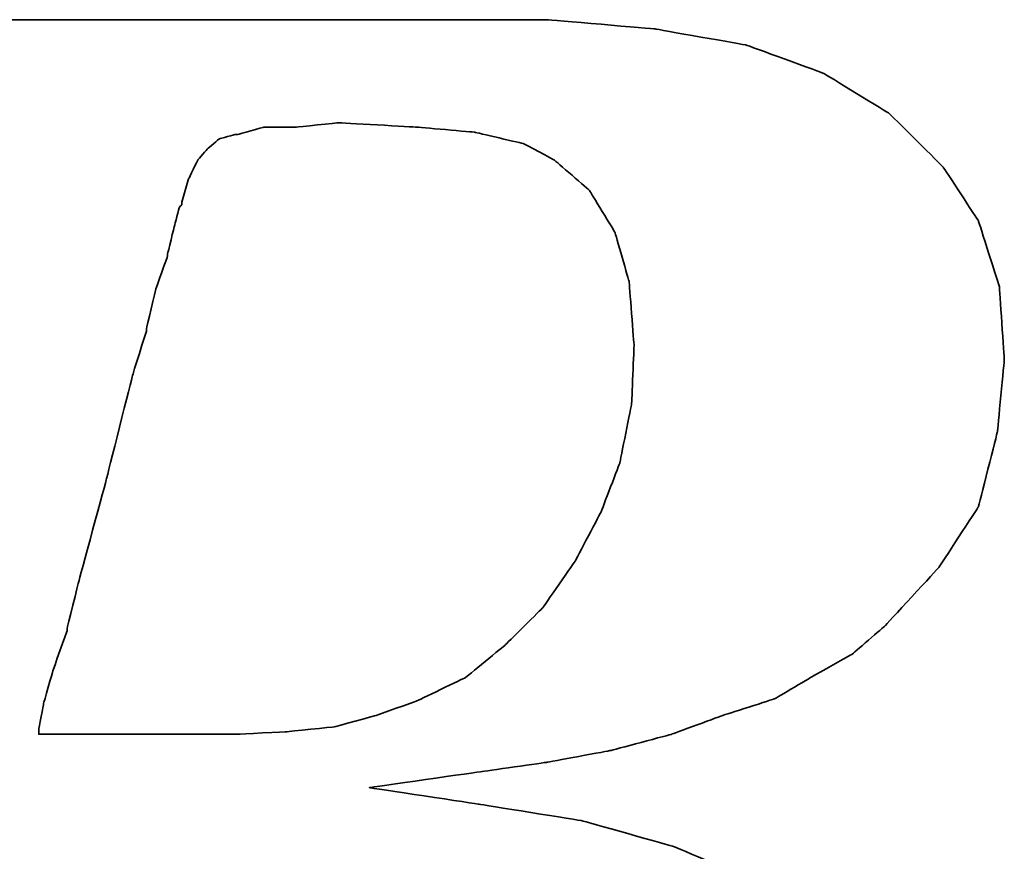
# Model space of a CAD drawing. Header units: millimetres. Extents: x -2 to 369, y 48 to 267.
# Tile 33 of 53: x 276.85 to 278.72, y 182 to 183.58. Entities that reach past the tile are written whole.
import ezdxf

# ---------------------------------------------------------------- set-up
doc = ezdxf.new("R2010")
doc.units = ezdxf.units.MM
doc.header["$LTSCALE"] = 0.5
doc.layers.add('DIM', color=4, linetype='CONTINUOUS')
doc.layers.add('layer 1', color=7, linetype='CONTINUOUS')

# ---------------------------------------------------------------- blocks, each defined once
blk = doc.blocks.new('TBI MOTION logo(完整正式版)')
at = {"layer": 'layer 1', "color": 22, "lineweight": 35}
for points, knots in [([(-64.65375, -6.86375), (-64.65375, -6.86375), (-64.84375, -7.29625), (-64.84375, -7.29625), (-64.84375, -7.29625), (-64.84375, -7.29625), (-64.86875, -7.34375), (-64.86875, -7.34375), (-64.86875, -7.34375), (-64.86875, -7.34375), (-64.86875, -7.36875), (-64.86875, -7.36875), (-64.86875, -7.36875), (-64.86875, -7.36875), (-65.15375, -7.65375), (-65.15375, -7.65375), (-65.15375, -7.65375), (-65.15375, -7.65375), (-65.17875, -7.65375), (-65.17875, -7.65375), (-65.17875, -7.65375), (-65.17875, -7.65375), (-65.20375, -7.67875), (-65.20375, -7.67875), (-65.20375, -7.67875), (-65.20375, -7.67875), (-65.58875, -7.87125), (-65.58875, -7.87125), (-65.58875, -7.87125), (-65.58875, -7.87125), (-65.63375, -7.87125), (-65.63375, -7.87125), (-65.63375, -7.87125), (-65.63375, -7.87125), (-65.65875, -7.89375), (-65.65875, -7.89375), (-65.65875, -7.89375), (-65.65875, -7.89375), (-66.09375, -7.94375), (-66.09375, -7.94375), (-66.09375, -7.94375), (-66.09375, -7.94375), (-66.11375, -7.94375), (-66.11375, -7.94375), (-66.11375, -7.94375), (-66.11375, -7.94375), (-66.16375, -7.94375), (-66.16375, -7.94375), (-66.16375, -7.94375), (-66.16375, -7.94375), (-66.30875, -7.94375), (-66.30875, -7.94375), (-66.30875, -7.94375), (-66.30875, -7.94375), (-66.69375, -7.94375), (-66.69375, -7.94375), (-66.69375, -7.94375), (-66.69375, -7.94375), (-67.07375, -7.94375), (-67.07375, -7.94375), (-67.07375, -7.94375), (-67.07375, -7.94375), (-67.12375, -7.94375), (-67.12375, -7.94375), (-67.12375, -7.94375), (-67.12375, -7.94375), (-67.12375, -7.96625), (-67.12375, -7.96625), (-67.12375, -7.96625), (-67.12375, -7.96625), (-67.14875, -7.99125), (-67.14875, -7.99125), (-67.14875, -7.99125), (-67.14875, -7.99125), (-67.24375, -8.34875), (-67.24375, -8.34875), (-67.24375, -8.34875), (-67.24375, -8.34875), (-67.31375, -8.68625), (-67.31375, -8.68625), (-67.31375, -8.68625), (-67.31375, -8.68625), (-67.26875, -8.68625), (-67.26875, -8.68625), (-67.26875, -8.68625), (-67.26875, -8.68625), (-67.07375, -8.68625), (-67.07375, -8.68625), (-67.07375, -8.68625), (-67.07375, -8.68625), (-66.54875, -8.68625), (-66.54875, -8.68625), (-66.54875, -8.68625), (-66.54875, -8.68625), (-65.82625, -8.68625), (-65.82625, -8.68625), (-65.82625, -8.68625), (-65.82625, -8.68625), (-65.01375, -8.68625), (-65.01375, -8.68625), (-65.01375, -8.68625), (-65.01375, -8.68625), (-64.05375, -8.68625), (-64.05375, -8.68625), (-64.05375, -8.68625), (-64.05375, -8.68625), (-62.08375, -8.68625), (-62.08375, -8.68625), (-62.08375, -8.68625), (-62.08375, -8.68625), (-60.06875, -8.68625), (-60.06875, -8.68625), (-60.06875, -8.68625), (-60.06875, -8.68625), (-59.10875, -8.68625), (-59.10875, -8.68625), (-59.10875, -8.68625), (-59.10875, -8.68625), (-58.29375, -8.68625), (-58.29375, -8.68625), (-58.29375, -8.68625), (-58.29375, -8.68625), (-57.57375, -8.68625), (-57.57375, -8.68625), (-57.57375, -8.68625), (-57.57375, -8.68625), (-57.04875, -8.68625), (-57.04875, -8.68625), (-57.04875, -8.68625), (-57.04875, -8.68625), (-56.85375, -8.68625), (-56.85375, -8.68625), (-56.85375, -8.68625), (-56.85375, -8.68625), (-56.70875, -8.68625), (-56.70875, -8.68625), (-56.70875, -8.68625), (-56.70875, -8.68625), (-56.61375, -8.68625), (-56.61375, -8.68625), (-56.61375, -8.68625), (-56.61375, -8.68625), (-56.56875, -8.68625), (-56.56875, -8.68625), (-56.56875, -8.68625), (-56.56875, -8.68625), (-55.65375, -8.63875), (-55.65375, -8.63875), (-55.65375, -8.63875), (-55.65375, -8.63875), (-54.76875, -8.51875), (-54.76875, -8.51875), (-54.76875, -8.51875), (-54.76875, -8.51875), (-53.90375, -8.30375), (-53.90375, -8.30375), (-53.90375, -8.30375), (-53.90375, -8.30375), (-53.08875, -8.03875), (-53.08875, -8.03875), (-53.08875, -8.03875), (-53.08875, -8.03875), (-52.34375, -7.65375), (-52.34375, -7.65375), (-52.34375, -7.65375), (-52.34375, -7.65375), (-51.69875, -7.29625), (-51.69875, -7.29625), (-51.69875, -7.29625), (-51.69875, -7.29625), (-51.21875, -6.91125), (-51.21875, -6.91125), (-51.21875, -6.91125), (-51.21875, -6.91125), (-50.83375, -6.50375), (-50.83375, -6.50375), (-50.83375, -6.50375), (-50.83375, -6.50375), (-50.44875, -5.94875), (-50.44875, -5.94875), (-50.44875, -5.94875), (-50.44875, -5.94875), (-50.13875, -5.30375), (-50.13875, -5.30375), (-50.13875, -5.30375), (-50.13875, -5.30375), (-49.99375, -4.65375), (-49.99375, -4.65375), (-49.99375, -4.65375), (-49.99375, -4.65375), (-49.92375, -3.98375), (-49.92375, -3.98375), (-49.92375, -3.98375), (-49.92375, -3.98375), (-49.99375, -3.19374), (-49.99375, -3.19374), (-49.99375, -3.19374), (-49.99375, -3.19374), (-50.23374, -2.44874), (-50.23374, -2.44874), (-50.23374, -2.44874), (-50.23374, -2.44874), (-50.59375, -1.87374), (-50.59375, -1.87374), (-50.59375, -1.87374), (-50.59375, -1.87374), (-51.09875, -1.31874), (-51.09875, -1.31874), (-51.09875, -1.31874), (-51.09875, -1.31874), (-51.74375, -0.81875), (-51.74375, -0.81875), (-51.74375, -0.81875), (-51.74375, -0.81875), (-52.53875, -0.48125), (-52.53875, -0.48125), (-52.53875, -0.48125), (-52.53875, -0.48125), (-53.47375, -0.21875), (-53.47375, -0.21875), (-53.47375, -0.21875), (-53.47375, -0.21875), (-54.52875, -0.04874), (-54.52875, -0.04874), (-54.52875, -0.04874), (-54.52875, -0.04874), (-55.65375, 0.12125), (-55.65375, 0.12125), (-55.65375, 0.12125), (-55.65375, 0.12125), (-54.50375, 0.28624), (-54.50375, 0.28624), (-54.50375, 0.28624), (-54.50375, 0.28624), (-53.83375, 0.38124), (-53.83375, 0.38124), (-53.83375, 0.38124), (-53.83375, 0.38124), (-53.18375, 0.50125), (-53.18375, 0.50125), (-53.18375, 0.50125), (-53.18375, 0.50125), (-52.55875, 0.66874), (-52.55875, 0.66874), (-52.55875, 0.66874), (-52.55875, 0.66874), (-52.03375, 0.86124), (-52.03375, 0.86124), (-52.03375, 0.86124), (-52.03375, 0.86124), (-51.50374, 1.03124), (-51.50374, 1.03124), (-51.50374, 1.03124), (-51.50374, 1.03124), (-51.09875, 1.27125), (-51.09875, 1.27125), (-51.09875, 1.27125), (-51.09875, 1.27125), (-50.71375, 1.48624), (-50.71375, 1.48624), (-50.71375, 1.48624), (-50.71375, 1.48624), (-50.37625, 1.77625), (-50.37625, 1.77625), (-50.37625, 1.77625), (-50.37625, 1.77625), (-49.82375, 2.37625), (-49.82375, 2.37625), (-49.82375, 2.37625), (-49.82375, 2.37625), (-49.41875, 2.99625), (-49.41875, 2.99625), (-49.41875, 2.99625), (-49.41875, 2.99625), (-49.22375, 3.76625), (-49.22375, 3.76625), (-49.22375, 3.76625), (-49.22375, 3.76625), (-49.15375, 4.50874), (-49.15375, 4.50874), (-49.15375, 4.50874), (-49.15375, 4.50874), (-49.20375, 5.25125), (-49.20375, 5.25125), (-49.20375, 5.25125), (-49.20375, 5.25125), (-49.41875, 5.92625), (-49.41875, 5.92625), (-49.41875, 5.92625), (-49.41875, 5.92625), (-49.77875, 6.47625), (-49.77875, 6.47625), (-49.77875, 6.47625), (-49.77875, 6.47625), (-50.33125, 7.02624), (-50.33125, 7.02624), (-50.33125, 7.02624), (-50.33125, 7.02624), (-51.00125, 7.43625), (-51.00125, 7.43625), (-51.00125, 7.43625), (-51.00125, 7.43625), (-51.79375, 7.72625), (-51.79375, 7.72625), (-51.79375, 7.72625), (-51.79375, 7.72625), (-52.72875, 7.89124), (-52.72875, 7.89124), (-52.72875, 7.89124), (-52.72875, 7.89124), (-53.83375, 7.98625), (-53.83375, 7.98625), (-53.83375, 7.98625), (-53.83375, 7.98625), (-53.92875, 7.98625), (-53.92875, 7.98625), (-53.92875, 7.98625), (-53.92875, 7.98625), (-54.26375, 7.98625), (-54.26375, 7.98625), (-54.26375, 7.98625), (-54.26375, 7.98625), (-54.74375, 7.98625), (-54.74375, 7.98625), (-54.74375, 7.98625), (-54.74375, 7.98625), (-55.36875, 7.98625), (-55.36875, 7.98625), (-55.36875, 7.98625), (-55.36875, 7.98625), (-56.13375, 7.98625), (-56.13375, 7.98625), (-56.13375, 7.98625), (-56.13375, 7.98625), (-56.94875, 7.98625), (-56.94875, 7.98625), (-56.94875, 7.98625), (-56.94875, 7.98625), (-58.77625, 7.98625), (-58.77625, 7.98625), (-58.77625, 7.98625), (-58.77625, 7.98625), (-60.59875, 7.98625), (-60.59875, 7.98625), (-60.59875, 7.98625), (-60.59875, 7.98625), (-61.41375, 7.98625), (-61.41375, 7.98625), (-61.41375, 7.98625), (-61.41375, 7.98625), (-62.17875, 7.98625), (-62.17875, 7.98625), (-62.17875, 7.98625), (-62.17875, 7.98625), (-62.80375, 7.98625), (-62.80375, 7.98625), (-62.80375, 7.98625), (-62.80375, 7.98625), (-63.30625, 7.98625), (-63.30625, 7.98625), (-63.30625, 7.98625), (-63.30625, 7.98625), (-63.57375, 7.98625), (-63.57375, 7.98625), (-63.57375, 7.98625), (-63.57375, 7.98625), (-63.57375, 7.96375), (-63.57375, 7.96375), (-63.57375, 7.96375), (-63.57375, 7.96375), (-63.59875, 7.94125), (-63.59875, 7.94125), (-63.59875, 7.94125), (-63.59875, 7.94125), (-63.69375, 7.55625), (-63.69375, 7.55625), (-63.69375, 7.55625), (-63.69375, 7.55625), (-63.76375, 7.24624), (-63.76375, 7.24624), (-63.76375, 7.24624), (-63.76375, 7.24624), (-63.23875, 7.24624), (-63.23875, 7.24624), (-63.23875, 7.24624), (-63.23875, 7.24624), (-62.75875, 7.24624), (-62.75875, 7.24624), (-62.75875, 7.24624), (-62.75875, 7.24624), (-62.61125, 7.24624), (-62.61125, 7.24624), (-62.61125, 7.24624), (-62.61125, 7.24624), (-62.56625, 7.24624), (-62.56625, 7.24624), (-62.56625, 7.24624), (-62.56625, 7.24624), (-62.22875, 7.24624), (-62.22875, 7.24624), (-62.22875, 7.24624), (-62.22875, 7.24624), (-62.20375, 7.24624), (-62.20375, 7.24624), (-62.20375, 7.24624), (-62.20375, 7.24624), (-62.17875, 7.21875), (-62.17875, 7.21875), (-62.17875, 7.21875), (-62.17875, 7.21875), (-61.96375, 7.17125), (-61.96375, 7.17125), (-61.96375, 7.17125), (-61.96375, 7.17125), (-61.72375, 7.12624), (-61.72375, 7.12624), (-61.72375, 7.12624), (-61.72375, 7.12624), (-61.70375, 7.12624), (-61.70375, 7.12624), (-61.70375, 7.12624), (-61.70375, 7.12624), (-61.55875, 7.07624), (-61.55875, 7.07624), (-61.55875, 7.07624), (-61.55875, 7.07624), (-61.50875, 7.07624), (-61.50875, 7.07624), (-61.50875, 7.07624), (-61.50875, 7.07624), (-61.48375, 7.02624), (-61.48375, 7.02624), (-61.48375, 7.02624), (-61.48375, 7.02624), (-61.31875, 6.83375), (-61.31875, 6.83375), (-61.31875, 6.83375), (-61.31875, 6.83375), (-61.29375, 6.81125), (-61.29375, 6.81125), (-61.29375, 6.81125), (-61.29375, 6.81125), (-61.29375, 6.78625), (-61.29375, 6.78625), (-61.29375, 6.78625), (-61.29375, 6.78625), (-61.19875, 6.50124), (-61.19875, 6.50124), (-61.19875, 6.50124), (-61.19875, 6.50124), (-61.17375, 6.45124), (-61.17375, 6.45124), (-61.17375, 6.45124), (-61.17375, 6.45124), (-61.19875, 6.40625), (-61.19875, 6.40625), (-61.19875, 6.40625), (-61.19875, 6.40625), (-61.26875, 5.99624), (-61.26875, 5.99624), (-61.26875, 5.99624), (-61.26875, 5.99624), (-61.26875, 5.85125), (-61.26875, 5.85125), (-61.26875, 5.85125), (-61.26875, 5.85125), (-61.26875, 5.82625), (-61.26875, 5.82625), (-61.26875, 5.82625), (-61.26875, 5.82625), (-61.29375, 5.80625), (-61.29375, 5.80625), (-61.29375, 5.80625), (-61.29375, 5.80625), (-61.34125, 5.66125), (-61.34125, 5.66125), (-61.34125, 5.66125), (-61.34125, 5.66125), (-61.41375, 5.44625), (-61.41375, 5.44625), (-61.41375, 5.44625), (-61.41375, 5.44625), (-61.48375, 5.15625), (-61.48375, 5.15625), (-61.48375, 5.15625), (-61.48375, 5.15625), (-61.58375, 4.82124), (-61.58375, 4.82124), (-61.58375, 4.82124), (-61.58375, 4.82124), (-61.79875, 4.00375), (-61.79875, 4.00375), (-61.79875, 4.00375), (-61.79875, 4.00375), (-62.05875, 2.99625), (-62.05875, 2.99625), (-62.05875, 2.99625), (-62.05875, 2.99625), (-62.34875, 1.91625), (-62.34875, 1.91625), (-62.34875, 1.91625), (-62.34875, 1.91625), (-62.97375, -0.41124), (-62.97375, -0.41124), (-62.97375, -0.41124), (-62.97375, -0.41124), (-63.59875, -2.75875), (-63.59875, -2.75875), (-63.59875, -2.75875), (-63.59875, -2.75875), (-63.88375, -3.86374), (-63.88375, -3.86374), (-63.88375, -3.86374), (-63.88375, -3.86374), (-64.14875, -4.82374), (-64.14875, -4.82374), (-64.14875, -4.82374), (-64.14875, -4.82374), (-64.36375, -5.64125), (-64.36375, -5.64125), (-64.36375, -5.64125), (-64.36375, -5.64125), (-64.43625, -5.97625), (-64.43625, -5.97625), (-64.43625, -5.97625), (-64.43625, -5.97625), (-64.50875, -6.28625), (-64.50875, -6.28625), (-64.50875, -6.28625), (-64.50875, -6.28625), (-64.50875, -6.30875), (-64.50875, -6.30875), (-64.50875, -6.30875), (-64.50875, -6.30875), (-64.57875, -6.50375), (-64.57875, -6.50375), (-64.57875, -6.50375), (-64.57875, -6.50375), (-64.62875, -6.69625), (-64.62875, -6.69625), (-64.62875, -6.69625), (-64.62875, -6.69625), (-64.62875, -6.76875), (-64.62875, -6.76875), (-64.62875, -6.76875), (-64.62875, -6.76875), (-64.62875, -6.81375), (-64.62875, -6.81375), (-64.62875, -6.81375), (-64.62875, -6.81375), (-64.62875, -6.83875), (-64.62875, -6.83875), (-64.62875, -6.83875), (-64.62875, -6.83875), (-64.65375, -6.86375), (-64.65375, -6.86375)], [0, 0, 0, 0, 0.00719424, 0.00719424, 0.00719424, 0.00719425, 0.01438849, 0.01438849, 0.01438849, 0.0143885, 0.02158273, 0.02158273, 0.02158273, 0.02158274, 0.02877698, 0.02877698, 0.02877698, 0.02877699, 0.03597122, 0.03597122, 0.03597122, 0.03597123, 0.04316547, 0.04316547, 0.04316547, 0.04316548, 0.05035971, 0.05035971, 0.05035971, 0.05035972, 0.05755396, 0.05755396, 0.05755396, 0.05755397, 0.0647482, 0.0647482, 0.0647482, 0.06474821, 0.07194245, 0.07194245, 0.07194245, 0.07194246, 0.07913669, 0.07913669, 0.07913669, 0.0791367, 0.08633094, 0.08633094, 0.08633094, 0.08633095, 0.09352518, 0.09352518, 0.09352518, 0.09352519, 0.10071942, 0.10071942, 0.10071942, 0.10071943, 0.10791367, 0.10791367, 0.10791367, 0.10791368, 0.11510791, 0.11510791, 0.11510791, 0.11510792, 0.12230216, 0.12230216, 0.12230216, 0.12230217, 0.1294964, 0.1294964, 0.1294964, 0.12949641, 0.13669065, 0.13669065, 0.13669065, 0.13669066, 0.14388489, 0.14388489, 0.14388489, 0.1438849, 0.15107914, 0.15107914, 0.15107914, 0.15107915, 0.15827338, 0.15827338, 0.15827338, 0.15827339, 0.16546763, 0.16546763, 0.16546763, 0.16546764, 0.17266187, 0.17266187, 0.17266187, 0.17266188, 0.17985612, 0.17985612, 0.17985612, 0.17985613, 0.18705036, 0.18705036, 0.18705036, 0.18705037, 0.1942446, 0.1942446, 0.1942446, 0.19424461, 0.20143885, 0.20143885, 0.20143885, 0.20143886, 0.20863309, 0.20863309, 0.20863309, 0.2086331, 0.21582734, 0.21582734, 0.21582734, 0.21582735, 0.22302158, 0.22302158, 0.22302158, 0.22302159, 0.23021583, 0.23021583, 0.23021583, 0.23021584, 0.23741007, 0.23741007, 0.23741007, 0.23741008, 0.24460432, 0.24460432, 0.24460432, 0.24460433, 0.25179856, 0.25179856, 0.25179856, 0.25179857, 0.25899281, 0.25899281, 0.25899281, 0.25899282, 0.26618705, 0.26618705, 0.26618705, 0.26618706, 0.27338129, 0.27338129, 0.27338129, 0.2733813, 0.28057554, 0.28057554, 0.28057554, 0.28057555, 0.28776978, 0.28776978, 0.28776978, 0.28776979, 0.29496403, 0.29496403, 0.29496403, 0.29496404, 0.30215827, 0.30215827, 0.30215827, 0.30215828, 0.30935252, 0.30935252, 0.30935252, 0.30935253, 0.31654676, 0.31654676, 0.31654676, 0.31654677, 0.32374101, 0.32374101, 0.32374101, 0.32374102, 0.33093525, 0.33093525, 0.33093525, 0.33093526, 0.3381295, 0.3381295, 0.3381295, 0.33812951, 0.34532374, 0.34532374, 0.34532374, 0.34532375, 0.35251799, 0.35251799, 0.35251799, 0.352518, 0.35971223, 0.35971223, 0.35971223, 0.35971224, 0.36690647, 0.36690647, 0.36690647, 0.36690648, 0.37410072, 0.37410072, 0.37410072, 0.37410073, 0.38129496, 0.38129496, 0.38129496, 0.38129497, 0.38848921, 0.38848921, 0.38848921, 0.38848922, 0.39568345, 0.39568345, 0.39568345, 0.39568346, 0.4028777, 0.4028777, 0.4028777, 0.40287771, 0.41007194, 0.41007194, 0.41007194, 0.41007195, 0.41726619, 0.41726619, 0.41726619, 0.4172662, 0.42446043, 0.42446043, 0.42446043, 0.42446044, 0.43165468, 0.43165468, 0.43165468, 0.43165469, 0.43884892, 0.43884892, 0.43884892, 0.43884893, 0.44604317, 0.44604317, 0.44604317, 0.44604318, 0.45323741, 0.45323741, 0.45323741, 0.45323742, 0.46043165, 0.46043165, 0.46043165, 0.46043166, 0.4676259, 0.4676259, 0.4676259, 0.46762591, 0.47482014, 0.47482014, 0.47482014, 0.47482015, 0.48201439, 0.48201439, 0.48201439, 0.4820144, 0.48920863, 0.48920863, 0.48920863, 0.48920864, 0.49640288, 0.49640288, 0.49640288, 0.49640289, 0.50359712, 0.50359712, 0.50359712, 0.50359713, 0.51079137, 0.51079137, 0.51079137, 0.51079138, 0.51798561, 0.51798561, 0.51798561, 0.51798562, 0.52517986, 0.52517986, 0.52517986, 0.52517987, 0.5323741, 0.5323741, 0.5323741, 0.53237411, 0.53956835, 0.53956835, 0.53956835, 0.53956836, 0.54676259, 0.54676259, 0.54676259, 0.5467626, 0.55395683, 0.55395683, 0.55395683, 0.55395684, 0.56115108, 0.56115108, 0.56115108, 0.56115109, 0.56834532, 0.56834532, 0.56834532, 0.56834533, 0.57553957, 0.57553957, 0.57553957, 0.57553958, 0.58273381, 0.58273381, 0.58273381, 0.58273382, 0.58992806, 0.58992806, 0.58992806, 0.58992807, 0.5971223, 0.5971223, 0.5971223, 0.59712231, 0.60431655, 0.60431655, 0.60431655, 0.60431656, 0.61151079, 0.61151079, 0.61151079, 0.6115108, 0.61870504, 0.61870504, 0.61870504, 0.61870505, 0.62589928, 0.62589928, 0.62589928, 0.62589929, 0.63309353, 0.63309353, 0.63309353, 0.63309354, 0.64028777, 0.64028777, 0.64028777, 0.64028778, 0.64748201, 0.64748201, 0.64748201, 0.64748202, 0.65467626, 0.65467626, 0.65467626, 0.65467627, 0.6618705, 0.6618705, 0.6618705, 0.66187051, 0.66906475, 0.66906475, 0.66906475, 0.66906476, 0.67625899, 0.67625899, 0.67625899, 0.676259, 0.68345324, 0.68345324, 0.68345324, 0.68345325, 0.69064748, 0.69064748, 0.69064748, 0.69064749, 0.69784173, 0.69784173, 0.69784173, 0.69784174, 0.70503597, 0.70503597, 0.70503597, 0.70503598, 0.71223022, 0.71223022, 0.71223022, 0.71223023, 0.71942446, 0.71942446, 0.71942446, 0.71942447, 0.72661871, 0.72661871, 0.72661871, 0.72661872, 0.73381295, 0.73381295, 0.73381295, 0.73381296, 0.74100719, 0.74100719, 0.74100719, 0.7410072, 0.74820144, 0.74820144, 0.74820144, 0.74820145, 0.75539568, 0.75539568, 0.75539568, 0.75539569, 0.76258993, 0.76258993, 0.76258993, 0.76258994, 0.76978417, 0.76978417, 0.76978417, 0.76978418, 0.77697842, 0.77697842, 0.77697842, 0.77697843, 0.78417266, 0.78417266, 0.78417266, 0.78417267, 0.79136691, 0.79136691, 0.79136691, 0.79136692, 0.79856115, 0.79856115, 0.79856115, 0.79856116, 0.8057554, 0.8057554, 0.8057554, 0.80575541, 0.81294964, 0.81294964, 0.81294964, 0.81294965, 0.82014388, 0.82014388, 0.82014388, 0.82014389, 0.82733813, 0.82733813, 0.82733813, 0.82733814, 0.83453237, 0.83453237, 0.83453237, 0.83453238, 0.84172662, 0.84172662, 0.84172662, 0.84172663, 0.84892086, 0.84892086, 0.84892086, 0.84892087, 0.85611511, 0.85611511, 0.85611511, 0.85611512, 0.86330935, 0.86330935, 0.86330935, 0.86330936, 0.8705036, 0.8705036, 0.8705036, 0.87050361, 0.87769784, 0.87769784, 0.87769784, 0.87769785, 0.88489209, 0.88489209, 0.88489209, 0.8848921, 0.89208633, 0.89208633, 0.89208633, 0.89208634, 0.89928058, 0.89928058, 0.89928058, 0.89928059, 0.90647482, 0.90647482, 0.90647482, 0.90647483, 0.91366906, 0.91366906, 0.91366906, 0.91366907, 0.92086331, 0.92086331, 0.92086331, 0.92086332, 0.92805755, 0.92805755, 0.92805755, 0.92805756, 0.9352518, 0.9352518, 0.9352518, 0.93525181, 0.94244604, 0.94244604, 0.94244604, 0.94244605, 0.94964029, 0.94964029, 0.94964029, 0.9496403, 0.95683453, 0.95683453, 0.95683453, 0.95683454, 0.96402878, 0.96402878, 0.96402878, 0.96402879, 0.97122302, 0.97122302, 0.97122302, 0.97122303, 0.97841727, 0.97841727, 0.97841727, 0.97841728, 0.98561151, 0.98561151, 0.98561151, 0.98561152, 0.99280576, 0.99280576, 0.99280576, 0.99280577, 1, 1, 1, 1]), ([(-57.50375, 6.35625), (-57.50375, 6.35625), (-57.57375, 6.11625), (-57.57375, 6.11625), (-57.57375, 6.11625), (-57.57375, 6.11625), (-57.57375, 6.09125), (-57.57375, 6.09125), (-57.57375, 6.09125), (-57.57375, 6.09125), (-57.59875, 6.06625), (-57.59875, 6.06625), (-57.59875, 6.06625), (-57.59875, 6.06625), (-57.64875, 5.87625), (-57.64875, 5.87625), (-57.64875, 5.87625), (-57.64875, 5.87625), (-57.71875, 5.58875), (-57.71875, 5.58875), (-57.71875, 5.58875), (-57.71875, 5.58875), (-57.71875, 5.56625), (-57.71875, 5.56625), (-57.71875, 5.56625), (-57.71875, 5.56625), (-57.83875, 5.23125), (-57.83875, 5.23125), (-57.83875, 5.23125), (-57.83875, 5.23125), (-57.93625, 4.82124), (-57.93625, 4.82124), (-57.93625, 4.82124), (-57.93625, 4.82124), (-57.93625, 4.79624), (-57.93625, 4.79624), (-57.93625, 4.79624), (-57.93625, 4.79624), (-58.07875, 4.34125), (-58.07875, 4.34125), (-58.07875, 4.34125), (-58.07875, 4.34125), (-58.34375, 3.28625), (-58.34375, 3.28625), (-58.34375, 3.28625), (-58.34375, 3.28625), (-58.62875, 2.23124), (-58.62875, 2.23124), (-58.62875, 2.23124), (-58.62875, 2.23124), (-58.74875, 1.75125), (-58.74875, 1.75125), (-58.74875, 1.75125), (-58.74875, 1.75125), (-58.74875, 1.72625), (-58.74875, 1.72625), (-58.74875, 1.72625), (-58.74875, 1.72625), (-58.89375, 1.31625), (-58.89375, 1.31625), (-58.89375, 1.31625), (-58.89375, 1.31625), (-58.98875, 0.98124), (-58.98875, 0.98124), (-58.98875, 0.98124), (-58.98875, 0.98124), (-59.03875, 0.71625), (-59.03875, 0.71625), (-59.03875, 0.71625), (-59.03875, 0.71625), (-59.03875, 0.66874), (-59.03875, 0.66874), (-59.03875, 0.66874), (-59.03875, 0.66874), (-58.91875, 0.66874), (-58.91875, 0.66874), (-58.91875, 0.66874), (-58.91875, 0.66874), (-58.53375, 0.66874), (-58.53375, 0.66874), (-58.53375, 0.66874), (-58.53375, 0.66874), (-58.10375, 0.66874), (-58.10375, 0.66874), (-58.10375, 0.66874), (-58.10375, 0.66874), (-57.66875, 0.66874), (-57.66875, 0.66874), (-57.66875, 0.66874), (-57.66875, 0.66874), (-57.33375, 0.66874), (-57.33375, 0.66874), (-57.33375, 0.66874), (-57.33375, 0.66874), (-57.09375, 0.66874), (-57.09375, 0.66874), (-57.09375, 0.66874), (-57.09375, 0.66874), (-56.99875, 0.66874), (-56.99875, 0.66874), (-56.99875, 0.66874), (-56.99875, 0.66874), (-56.49375, 0.69374), (-56.49375, 0.69374), (-56.49375, 0.69374), (-56.49375, 0.69374), (-56.01375, 0.74374), (-56.01375, 0.74374), (-56.01375, 0.74374), (-56.01375, 0.74374), (-55.58375, 0.86124), (-55.58375, 0.86124), (-55.58375, 0.86124), (-55.58375, 0.86124), (-55.17375, 1.00624), (-55.17375, 1.00624), (-55.17375, 1.00624), (-55.17375, 1.00624), (-54.67375, 1.24625), (-54.67375, 1.24625), (-54.67375, 1.24625), (-54.67375, 1.24625), (-54.26375, 1.58124), (-54.26375, 1.58124), (-54.26375, 1.58124), (-54.26375, 1.58124), (-53.87875, 1.96374), (-53.87875, 1.96374), (-53.87875, 1.96374), (-53.87875, 1.96374), (-53.54375, 2.44625), (-53.54375, 2.44625), (-53.54375, 2.44625), (-53.54375, 2.44625), (-53.27875, 2.95125), (-53.27875, 2.95125), (-53.27875, 2.95125), (-53.27875, 2.95125), (-53.08875, 3.45124), (-53.08875, 3.45124), (-53.08875, 3.45124), (-53.08875, 3.45124), (-52.96875, 4.05124), (-52.96875, 4.05124), (-52.96875, 4.05124), (-52.96875, 4.05124), (-52.94375, 4.65125), (-52.94375, 4.65125), (-52.94375, 4.65125), (-52.94375, 4.65125), (-52.99375, 5.30125), (-52.99375, 5.30125), (-52.99375, 5.30125), (-52.99375, 5.30125), (-53.13875, 5.80625), (-53.13875, 5.80625), (-53.13875, 5.80625), (-53.13875, 5.80625), (-53.39875, 6.23625), (-53.39875, 6.23625), (-53.39875, 6.23625), (-53.39875, 6.23625), (-53.75875, 6.54875), (-53.75875, 6.54875), (-53.75875, 6.54875), (-53.75875, 6.54875), (-54.07375, 6.71625), (-54.07375, 6.71625), (-54.07375, 6.71625), (-54.07375, 6.71625), (-54.57375, 6.83375), (-54.57375, 6.83375), (-54.57375, 6.83375), (-54.57375, 6.83375), (-55.17375, 6.88625), (-55.17375, 6.88625), (-55.17375, 6.88625), (-55.17375, 6.88625), (-55.96875, 6.93125), (-55.96875, 6.93125), (-55.96875, 6.93125), (-55.96875, 6.93125), (-56.39875, 6.88625), (-56.39875, 6.88625), (-56.39875, 6.88625), (-56.39875, 6.88625), (-56.42125, 6.88625), (-56.42125, 6.88625), (-56.42125, 6.88625), (-56.42125, 6.88625), (-56.73375, 6.88625), (-56.73375, 6.88625), (-56.73375, 6.88625), (-56.73375, 6.88625), (-56.99875, 6.81125), (-56.99875, 6.81125), (-56.99875, 6.81125), (-56.99875, 6.81125), (-57.02375, 6.81125), (-57.02375, 6.81125), (-57.02375, 6.81125), (-57.02375, 6.81125), (-57.18875, 6.76625), (-57.18875, 6.76625), (-57.18875, 6.76625), (-57.18875, 6.76625), (-57.30875, 6.66625), (-57.30875, 6.66625), (-57.30875, 6.66625), (-57.30875, 6.66625), (-57.40875, 6.54875), (-57.40875, 6.54875), (-57.40875, 6.54875), (-57.40875, 6.54875), (-57.50375, 6.35625), (-57.50375, 6.35625)], [0, 0, 0, 0, 0.01851852, 0.01851852, 0.01851852, 0.01851853, 0.03703704, 0.03703704, 0.03703704, 0.03703705, 0.05555556, 0.05555556, 0.05555556, 0.05555557, 0.07407407, 0.07407407, 0.07407407, 0.07407408, 0.09259259, 0.09259259, 0.09259259, 0.0925926, 0.11111111, 0.11111111, 0.11111111, 0.11111112, 0.12962963, 0.12962963, 0.12962963, 0.12962964, 0.14814815, 0.14814815, 0.14814815, 0.14814816, 0.16666667, 0.16666667, 0.16666667, 0.16666668, 0.18518519, 0.18518519, 0.18518519, 0.1851852, 0.2037037, 0.2037037, 0.2037037, 0.20370371, 0.22222222, 0.22222222, 0.22222222, 0.22222223, 0.24074074, 0.24074074, 0.24074074, 0.24074075, 0.25925926, 0.25925926, 0.25925926, 0.25925927, 0.27777778, 0.27777778, 0.27777778, 0.27777779, 0.2962963, 0.2962963, 0.2962963, 0.29629631, 0.31481481, 0.31481481, 0.31481481, 0.31481482, 0.33333333, 0.33333333, 0.33333333, 0.33333334, 0.35185185, 0.35185185, 0.35185185, 0.35185186, 0.37037037, 0.37037037, 0.37037037, 0.37037038, 0.38888889, 0.38888889, 0.38888889, 0.3888889, 0.40740741, 0.40740741, 0.40740741, 0.40740742, 0.42592593, 0.42592593, 0.42592593, 0.42592594, 0.44444444, 0.44444444, 0.44444444, 0.44444445, 0.46296296, 0.46296296, 0.46296296, 0.46296297, 0.48148148, 0.48148148, 0.48148148, 0.48148149, 0.5, 0.5, 0.5, 0.50000001, 0.51851852, 0.51851852, 0.51851852, 0.51851853, 0.53703704, 0.53703704, 0.53703704, 0.53703705, 0.55555556, 0.55555556, 0.55555556, 0.55555557, 0.57407407, 0.57407407, 0.57407407, 0.57407408, 0.59259259, 0.59259259, 0.59259259, 0.5925926, 0.61111111, 0.61111111, 0.61111111, 0.61111112, 0.62962963, 0.62962963, 0.62962963, 0.62962964, 0.64814815, 0.64814815, 0.64814815, 0.64814816, 0.66666667, 0.66666667, 0.66666667, 0.66666668, 0.68518519, 0.68518519, 0.68518519, 0.6851852, 0.7037037, 0.7037037, 0.7037037, 0.70370371, 0.72222222, 0.72222222, 0.72222222, 0.72222223, 0.74074074, 0.74074074, 0.74074074, 0.74074075, 0.75925926, 0.75925926, 0.75925926, 0.75925927, 0.77777778, 0.77777778, 0.77777778, 0.77777779, 0.7962963, 0.7962963, 0.7962963, 0.79629631, 0.81481481, 0.81481481, 0.81481481, 0.81481482, 0.83333333, 0.83333333, 0.83333333, 0.83333334, 0.85185185, 0.85185185, 0.85185185, 0.85185186, 0.87037037, 0.87037037, 0.87037037, 0.87037038, 0.88888889, 0.88888889, 0.88888889, 0.8888889, 0.90740741, 0.90740741, 0.90740741, 0.90740742, 0.92592593, 0.92592593, 0.92592593, 0.92592594, 0.94444444, 0.94444444, 0.94444444, 0.94444445, 0.96296296, 0.96296296, 0.96296296, 0.96296297, 0.98148148, 0.98148148, 0.98148148, 0.98148149, 1, 1, 1, 1])]:
    blk.add_open_spline(points, degree=3, knots=knots, dxfattribs=at)

msp = doc.modelspace()

# ---------------------------------------------------------------- block references
at = {"layer": 'DIM', "color": 7, "xscale": 0.1853279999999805, "yscale": 0.1853279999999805, "zscale": 0.1853279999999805}
msp.add_blockref('TBI MOTION logo(完整正式版)', (287.825, 182.1012), dxfattribs=at)

doc.saveas('drawing.dxf')
